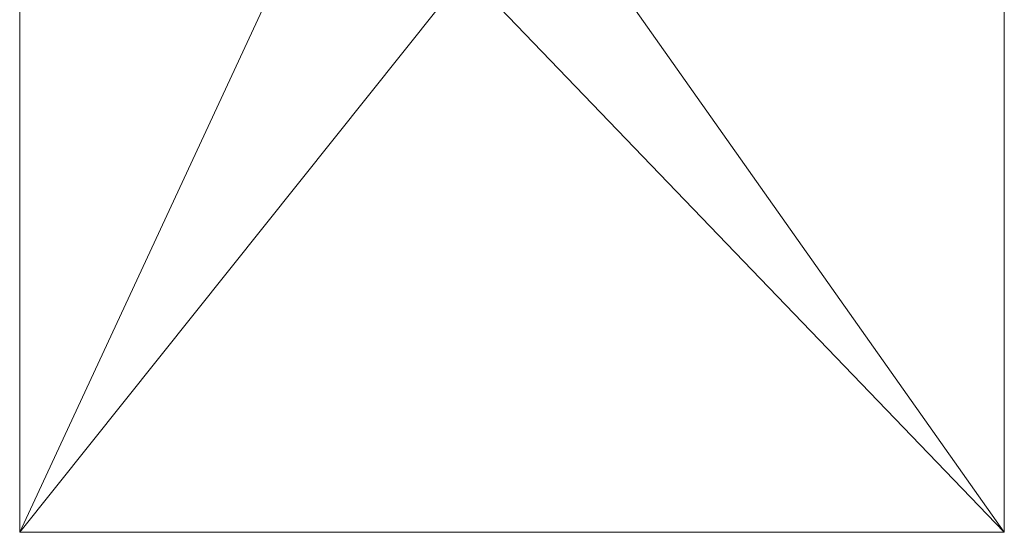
# Model space of a CAD drawing. Header units: millimetres. Extents: x -740 to 768, y -616 to 1219.
# Tile 1 of 256: x -740 to 768, y -616 to 169. Entities that reach past the tile are written whole.
import ezdxf

# ---------------------------------------------------------------- set-up
doc = ezdxf.new("R2010")
doc.units = ezdxf.units.MM
doc.layers.add('A-GENM', color=13, linetype='Continuous')

msp = doc.modelspace()

# ---------------------------------------------------------------- meshes
at = {"layer": 'A-GENM', "lineweight": 5}
mesh = msp.add_polyface(dxfattribs=at)
corners = [(767.9, 1219.2, -0.5), (-740, 1219.2, -0.5), (-740, -615.9, -0.5), (767.9, -615.9, -0.5), (-238.6, 313.3, -0.5), (-309, 313.3, -0.5), (-309, 408.3, -0.5), (-238.6, 408.3, -0.5), (-238.6, 424.8, -0.5), (41.4, 424.8, -0.5), (41.4, 408.3, -0.5), (112, 408.3, -0.5), (112, 313.3, -0.5), (41.4, 313.3, -0.5), (41.4, 296.8, -0.5), (-4.8, 296.8, -0.5), (-4.8, 187.8, -0.5), (-98.6, 187.8, -0.5), (-98.6, 296.8, -0.5), (-238.6, 296.8, -0.5)]
mesh.append_faces([[corners[k] for k in face] for face in [(14, 12, 13)]], dxfattribs={"vtx0": -1})
mesh.append_faces([[corners[k] for k in face] for face in [(11, 0, 9, 10), (8, 1, 6, 7)]], dxfattribs={"vtx0": -1, "vtx1": -1})
mesh.append_faces([[corners[k] for k in face] for face in [(12, 14, 16, 3), (5, 2, 17, 19)]], dxfattribs={"vtx0": -1, "vtx1": -1, "vtx2": -1, "vtx3": -1})
mesh.append_faces([[corners[k] for k in face] for face in [(0, 11, 12, 3), (9, 0, 1, 8)]], dxfattribs={"vtx0": -1, "vtx2": -1})
mesh.append_faces([[corners[k] for k in face] for face in [(4, 5, 19)]], dxfattribs={"vtx1": -1})
mesh.append_faces([[corners[k] for k in face] for face in [(2, 3, 16, 17), (5, 6, 1, 2)]], dxfattribs={"vtx1": -1, "vtx3": -1})
mesh.append_faces([[corners[k] for k in face] for face in [(14, 15, 16), (17, 18, 19)]], dxfattribs={"vtx2": -1})
mesh = msp.add_polyface(dxfattribs=at)
corners = [(767.9, 1219.2, -118.1), (767.9, -615.9, -118.1), (-740, -615.9, -118.1), (-740, 1219.2, -118.1)]
mesh.append_faces([[corners[k] for k in face] for face in [(0, 1, 2, 3)]])
mesh = msp.add_polyface(dxfattribs=at)
corners = [(-740, 1219.2, -0.5), (-740, 1219.2, -118.1), (-740, -615.9, -118.1), (-740, -615.9, -0.5)]
mesh.append_faces([[corners[k] for k in face] for face in [(0, 1, 2, 3)]])
mesh = msp.add_polyface(dxfattribs=at)
corners = [(767.9, -615.9, -0.5), (767.9, -615.9, -118.1), (767.9, 1219.2, -118.1), (767.9, 1219.2, -0.5)]
mesh.append_faces([[corners[k] for k in face] for face in [(0, 1, 2, 3)]])
mesh = msp.add_polyface(dxfattribs=at)
corners = [(-740, -615.9, -0.5), (-740, -615.9, -118.1), (767.9, -615.9, -118.1), (767.9, -615.9, -0.5)]
mesh.append_faces([[corners[k] for k in face] for face in [(0, 1, 2, 3)]])

doc.saveas('drawing.dxf')
